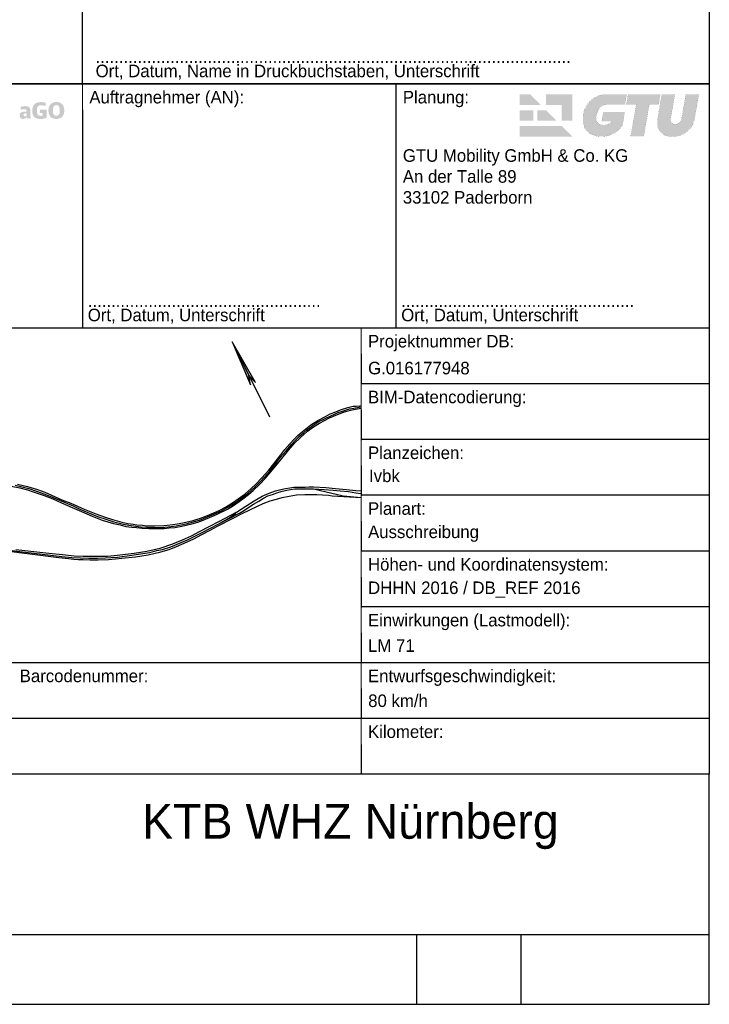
# Model space of a CAD drawing. Header units: metres. Extents: x -185 to -5, y 5 to 292.
# Tile 2 of 3: x -104 to -5, y 5 to 146. Entities that reach past the tile are written whole.
import ezdxf
from ezdxf.enums import TextEntityAlignment as Align

# ---------------------------------------------------------------- set-up
doc = ezdxf.new("R2010")
doc.units = ezdxf.units.M
doc.linetypes.add('STRICHLINIE', pattern=[19.05, 12.7, -6.35])
doc.layers.add('GTU_A_SF', color=7, linetype='Continuous')
doc.styles.add('K_Isocp', font='k_isocp.SHX')

msp = doc.modelspace()

# ---------------------------------------------------------------- hatches: boundary and pattern name
at = {"layer": 'GTU_A_SF', "linetype": 'Continuous'}
h = msp.add_hatch(color=256, dxfattribs=at)
edge = h.paths.add_edge_path(flags=0)
edge.add_line((-102.19, 133.16), (-102.19, 133.17))
edge.add_spline(control_points=[(-102.19, 133.17), (-102.19, 133.99), (-101.75, 134.39), (-100.96, 134.39), (-100.7, 134.39), (-100.51, 134.36), (-100.27, 134.29)], knot_values=[0, 0, 0, 0, 1, 1, 1, 2, 2, 2, 2], weights=[1, 1, 1, 1, 1, 1, 1], degree=3, periodic=0)
edge.add_line((-100.27, 134.29), (-100.27, 133.82))
edge.add_spline(control_points=[(-100.27, 133.82), (-100.5, 133.89), (-100.7, 133.93), (-100.93, 133.93), (-101.41, 133.93), (-101.53, 133.69), (-101.53, 133.17)], knot_values=[0, 0, 0, 0, 1, 1, 1, 2, 2, 2, 2], weights=[1, 1, 1, 1, 1, 1, 1], degree=3, periodic=0)
edge.add_line((-101.53, 133.17), (-101.53, 133.15))
edge.add_spline(control_points=[(-101.53, 133.15), (-101.53, 132.63), (-101.39, 132.42), (-100.97, 132.42), (-100.87, 132.42), (-100.81, 132.43), (-100.72, 132.46)], knot_values=[0, 0, 0, 0, 1, 1, 1, 2, 2, 2, 2], weights=[1, 1, 1, 1, 1, 1, 1], degree=3, periodic=0)
edge.add_line((-100.72, 132.46), (-100.72, 132.85))
edge.add_line((-100.72, 132.85), (-101.09, 132.85))
edge.add_line((-101.09, 132.85), (-101.09, 133.29))
edge.add_line((-101.09, 133.29), (-100.15, 133.29))
edge.add_line((-100.15, 133.29), (-100.15, 132.15))
edge.add_spline(control_points=[(-100.15, 132.15), (-100.44, 132.04), (-100.69, 131.98), (-100.99, 131.98), (-101.8, 131.98), (-102.19, 132.28), (-102.19, 133.16)], knot_values=[0, 0, 0, 0, 1, 1, 1, 2, 2, 2, 2], weights=[1, 1, 1, 1, 1, 1, 1], degree=3, periodic=0)
h = msp.add_hatch(color=256, dxfattribs=at)
edge = h.paths.add_edge_path(flags=0)
edge.add_line((-98.25, 133.18), (-98.25, 133.2))
edge.add_spline(control_points=[(-98.25, 133.2), (-98.25, 133.74), (-98.4, 133.96), (-98.73, 133.96), (-99.08, 133.96), (-99.22, 133.74), (-99.22, 133.19)], knot_values=[0, 0, 0, 0, 1, 1, 1, 2, 2, 2, 2], weights=[1, 1, 1, 1, 1, 1, 1], degree=3, periodic=0)
edge.add_line((-99.22, 133.19), (-99.22, 133.17))
edge.add_spline(control_points=[(-99.22, 133.17), (-99.22, 132.64), (-99.07, 132.43), (-98.73, 132.43), (-98.39, 132.43), (-98.25, 132.64), (-98.25, 133.18)], knot_values=[0, 0, 0, 0, 1, 1, 1, 2, 2, 2, 2], weights=[1, 1, 1, 1, 1, 1, 1], degree=3, periodic=0)
edge = h.paths.add_edge_path(flags=0)
edge.add_line((-99.87, 133.18), (-99.87, 133.2))
edge.add_spline(control_points=[(-99.87, 133.2), (-99.87, 133.95), (-99.44, 134.4), (-98.73, 134.4), (-98.02, 134.4), (-97.6, 133.94), (-97.6, 133.19)], knot_values=[0, 0, 0, 0, 1, 1, 1, 2, 2, 2, 2], weights=[1, 1, 1, 1, 1, 1, 1], degree=3, periodic=0)
edge.add_line((-97.6, 133.19), (-97.6, 133.18))
edge.add_spline(control_points=[(-97.6, 133.18), (-97.6, 132.43), (-98.02, 131.98), (-98.73, 131.98), (-99.46, 131.98), (-99.87, 132.43), (-99.87, 133.18)], knot_values=[0, 0, 0, 0, 1, 1, 1, 2, 2, 2, 2], weights=[1, 1, 1, 1, 1, 1, 1], degree=3, periodic=0)
msp.add_hatch(color=256, dxfattribs=at).paths.add_polyline_path([(-26.18, 135.5), (-28.45, 135.5), (-28.45, 133.99), (-26.18, 133.99), (-26.18, 131.72), (-24.66, 131.72), (-24.66, 135.5), (-26.18, 135.5)])
at = {"layer": 'GTU_A_SF', "linetype": 'Continuous', "true_color": 0x009fe3}
h = msp.add_hatch(color=142, dxfattribs=at)
edge = h.paths.add_edge_path()
edge.add_line((-11.76, 135.51), (-11.82, 135.51))
edge.add_line((-11.82, 135.51), (-12.09, 133.97))
edge.add_line((-12.09, 133.97), (-12.41, 132.12))
edge.add_spline(control_points=[(-12.41, 132.12), (-12.45, 131.91), (-12.47, 131.69), (-12.47, 131.48)], knot_values=[5, 5, 5, 5, 6, 6, 6, 6], degree=3, periodic=0)
edge.add_spline(control_points=[(-12.47, 131.48), (-12.47, 130.82), (-12.27, 130.32), (-11.88, 129.97)], knot_values=[4, 4, 4, 4, 5, 5, 5, 5], degree=3, periodic=0)
edge.add_spline(control_points=[(-11.88, 129.97), (-11.49, 129.62), (-10.96, 129.44), (-10.28, 129.44)], knot_values=[3, 3, 3, 3, 4, 4, 4, 4], degree=3, periodic=0)
edge.add_spline(control_points=[(-10.28, 129.44), (-9.77, 129.44), (-9.3, 129.55), (-8.85, 129.75)], knot_values=[2, 2, 2, 2, 3, 3, 3, 3], degree=3, periodic=0)
edge.add_spline(control_points=[(-8.85, 129.75), (-8.4, 129.95), (-8.02, 130.26), (-7.71, 130.66)], knot_values=[1, 1, 1, 1, 2, 2, 2, 2], degree=3, periodic=0)
edge.add_spline(control_points=[(-7.71, 130.66), (-7.4, 131.07), (-7.2, 131.55), (-7.1, 132.12)], knot_values=[0, 0, 0, 0, 1, 1, 1, 1], degree=3, periodic=0)
edge.add_line((-7.1, 132.12), (-6.5, 135.51))
edge.add_line((-6.5, 135.51), (-8.38, 135.51))
edge.add_line((-8.38, 135.51), (-8.97, 132.12))
edge.add_spline(control_points=[(-8.97, 132.12), (-9.02, 131.85), (-9.12, 131.63), (-9.28, 131.47)], knot_values=[4, 4, 4, 4, 5, 5, 5, 5], degree=3, periodic=0)
edge.add_spline(control_points=[(-9.28, 131.47), (-9.44, 131.31), (-9.66, 131.23), (-9.93, 131.23)], knot_values=[3, 3, 3, 3, 4, 4, 4, 4], degree=3, periodic=0)
edge.add_spline(control_points=[(-9.93, 131.23), (-10.15, 131.23), (-10.31, 131.28), (-10.41, 131.39)], knot_values=[2, 2, 2, 2, 3, 3, 3, 3], degree=3, periodic=0)
edge.add_spline(control_points=[(-10.41, 131.39), (-10.51, 131.5), (-10.56, 131.65), (-10.56, 131.84)], knot_values=[1, 1, 1, 1, 2, 2, 2, 2], degree=3, periodic=0)
edge.add_spline(control_points=[(-10.56, 131.84), (-10.56, 131.94), (-10.55, 132.03), (-10.54, 132.12)], knot_values=[0, 0, 0, 0, 1, 1, 1, 1], degree=3, periodic=0)
edge.add_line((-10.54, 132.12), (-9.94, 135.51))
edge.add_line((-9.94, 135.51), (-11.76, 135.51))
edge = h.paths.add_edge_path()
edge.add_line((-19.75, 134.02), (-17.12, 134.01))
edge.add_line((-17.12, 134.01), (-16.86, 135.51))
edge.add_line((-16.86, 135.51), (-19.53, 135.51))
edge.add_spline(control_points=[(-19.53, 135.51), (-20.15, 135.5), (-20.7, 135.44), (-21.21, 135.19)], knot_values=[7, 7, 7, 7, 8, 8, 8, 8], degree=3, periodic=0)
edge.add_spline(control_points=[(-21.21, 135.19), (-21.71, 134.93), (-22.13, 134.58), (-22.45, 134.14)], knot_values=[6, 6, 6, 6, 7, 7, 7, 7], degree=3, periodic=0)
edge.add_spline(control_points=[(-22.45, 134.14), (-22.78, 133.69), (-22.99, 133.17), (-23.09, 132.6)], knot_values=[5, 5, 5, 5, 6, 6, 6, 6], degree=3, periodic=0)
edge.add_spline(control_points=[(-23.09, 132.6), (-23.13, 132.38), (-23.15, 132.15), (-23.15, 131.92)], knot_values=[4, 4, 4, 4, 5, 5, 5, 5], degree=3, periodic=0)
edge.add_spline(control_points=[(-23.15, 131.92), (-23.15, 131.43), (-23.05, 131), (-22.85, 130.63)], knot_values=[3, 3, 3, 3, 4, 4, 4, 4], degree=3, periodic=0)
edge.add_spline(control_points=[(-22.85, 130.63), (-22.64, 130.26), (-22.35, 129.97), (-21.96, 129.76)], knot_values=[2, 2, 2, 2, 3, 3, 3, 3], degree=3, periodic=0)
edge.add_spline(control_points=[(-21.96, 129.76), (-21.57, 129.56), (-21.11, 129.46), (-20.57, 129.46)], knot_values=[1, 1, 1, 1, 2, 2, 2, 2], degree=3, periodic=0)
edge.add_spline(control_points=[(-20.57, 129.46), (-19.18, 129.46), (-18.14, 130), (-17.47, 131.09)], knot_values=[0, 0, 0, 0, 1, 1, 1, 1], degree=3, periodic=0)
edge.add_line((-17.47, 131.09), (-17.14, 132.97))
edge.add_line((-17.14, 132.97), (-20.2, 132.97))
edge.add_line((-20.2, 132.97), (-20.44, 131.64))
edge.add_line((-20.44, 131.64), (-18.94, 131.64))
edge.add_spline(control_points=[(-18.94, 131.64), (-19.26, 131.29), (-19.65, 131.11), (-20.08, 131.11)], knot_values=[4, 4, 4, 4, 5, 5, 5, 5], degree=3, periodic=0)
edge.add_spline(control_points=[(-20.08, 131.11), (-20.47, 131.11), (-20.76, 131.2), (-20.95, 131.36)], knot_values=[3, 3, 3, 3, 4, 4, 4, 4], degree=3, periodic=0)
edge.add_spline(control_points=[(-20.95, 131.36), (-21.13, 131.52), (-21.23, 131.77), (-21.23, 132.1)], knot_values=[2, 2, 2, 2, 3, 3, 3, 3], degree=3, periodic=0)
edge.add_spline(control_points=[(-21.23, 132.1), (-21.23, 132.22), (-21.21, 132.35), (-21.18, 132.51)], knot_values=[1, 1, 1, 1, 2, 2, 2, 2], degree=3, periodic=0)
edge.add_spline(control_points=[(-21.18, 132.51), (-21.11, 132.92), (-20.84, 134.02), (-19.75, 134.02)], knot_values=[0, 0, 0, 0, 1, 1, 1, 1], degree=3, periodic=0)
h.paths.add_polyline_path([(-16.64, 135.51), (-16.91, 134.01), (-15.5, 134.01), (-16.29, 129.5), (-14.41, 129.5), (-13.62, 134.01), (-12.3, 134.01), (-12.03, 135.51)])
at = {"layer": 'GTU_A_SF', "linetype": 'Continuous'}
h = msp.add_hatch(color=256, dxfattribs=at)
edge = h.paths.add_edge_path(flags=0)
edge.add_spline(control_points=[(-103.27, 132.34), (-103.18, 132.34), (-103.09, 132.37), (-103.02, 132.44)], knot_values=[0, 0, 0, 0, 1, 1, 1, 1], weights=[1, 1, 1, 1], degree=3, periodic=0)
edge.add_line((-103.02, 132.44), (-103.02, 132.78))
edge.add_spline(control_points=[(-103.02, 132.78), (-103.33, 132.77), (-103.45, 132.75), (-103.45, 132.54), (-103.45, 132.4), (-103.4, 132.34), (-103.27, 132.34)], knot_values=[0, 0, 0, 0, 1, 1, 1, 2, 2, 2, 2], weights=[1, 1, 1, 1, 1, 1, 1], degree=3, periodic=0)
edge = h.paths.add_edge_path(flags=0)
edge.add_spline(control_points=[(-102.99, 132.25), (-103.12, 132.07), (-103.29, 131.98), (-103.5, 131.98), (-103.81, 131.98), (-104, 132.16), (-104, 132.49), (-104, 132.98), (-103.58, 133.01), (-103.02, 133.03)], knot_values=[0, 0, 0, 0, 1, 1, 1, 2, 2, 2, 3, 3, 3, 3], weights=[1, 1, 1, 1, 1, 1, 1, 1, 1, 1], degree=3, periodic=0)
edge.add_line((-103.02, 133.03), (-103.02, 133.12))
edge.add_spline(control_points=[(-103.02, 133.12), (-103.02, 133.3), (-103.11, 133.37), (-103.27, 133.37), (-103.44, 133.37), (-103.63, 133.34), (-103.86, 133.3)], knot_values=[0, 0, 0, 0, 1, 1, 1, 2, 2, 2, 2], weights=[1, 1, 1, 1, 1, 1, 1], degree=3, periodic=0)
edge.add_line((-103.86, 133.3), (-103.86, 133.73))
edge.add_spline(control_points=[(-103.86, 133.73), (-103.62, 133.79), (-103.43, 133.81), (-103.21, 133.81), (-102.68, 133.81), (-102.46, 133.61), (-102.46, 133.14)], knot_values=[0, 0, 0, 0, 1, 1, 1, 2, 2, 2, 2], weights=[1, 1, 1, 1, 1, 1, 1], degree=3, periodic=0)
edge.add_line((-102.46, 133.14), (-102.46, 132.43))
edge.add_spline(control_points=[(-102.46, 132.43), (-102.46, 132.24), (-102.45, 132.18), (-102.39, 132.13)], knot_values=[0, 0, 0, 0, 1, 1, 1, 1], weights=[1, 1, 1, 1], degree=3, periodic=0)
edge.add_line((-102.39, 132.13), (-102.39, 132.04))
edge.add_line((-102.39, 132.04), (-102.93, 132.04))
edge.add_line((-102.93, 132.04), (-102.99, 132.25))
at = {"layer": 'GTU_A_SF'}
msp.add_hatch(color=256, dxfattribs=at).paths.add_polyline_path([(-70.87, 93.82), (-71.1, 95.19), (-70.15, 94.18), (-73.51, 100.03)])

# ---------------------------------------------------------------- linework, layer by layer
for p, q in [((-95, 137), (-95, 267)), ((-95, 137), (-95, 102)), ((-50, 137), (-50, 102)), ((-185, 102), (-5, 102)), ((-55, 102), (-55, 38)), ((-5, 94), (-55, 94)), ((-5, 86), (-55, 86)), ((-5, 78), (-55, 78)), ((-5, 70), (-55, 70)), ((-5, 62), (-55, 62)), ((-185, 54), (-5, 54)), ((-5, 46), (-185, 46)), ((-5, 38), (-185, 38)), ((-5, 5), (-5, 38)), ((-150, 15), (-5, 15)), ((-47, 5), (-47, 15)), ((-32, 5), (-32, 15)), ((-185, 5), (-5, 5))]:
    msp.add_line(p, q, dxfattribs=at)
at = {"layer": 'GTU_A_SF', "linetype": 'Continuous'}
msp.add_line((-95, 137), (-95, 136), dxfattribs=at)
at = {"layer": 'GTU_A_SF'}
for points in [[(-5, 137), (-185, 137), (-185, 274), (-5, 274)], [(-5, 38), (-185, 38), (-185, 137), (-5, 137)], [(-70.87, 93.82), (-71.1, 95.19), (-70.15, 94.18), (-73.51, 100.03)], [(-73.51, 100.03), (-70.87, 93.82), (-71.1, 95.19), (-70.15, 94.18)]]:
    msp.add_lwpolyline(points, close=True, dxfattribs=at)
at = {"layer": 'GTU_A_SF', "color": 142, "true_color": 0x009dd0, "const_width": 0.0101}
for points in [[(-16.87, 135.5), (-17.13, 134.01), (-19.8, 134.01, 0.180161), (-20.52, 133.77, 0.128258), (-20.99, 133.17, 0.102363), (-21.24, 131.99, 0.271444), (-20.82, 131.27, 0.344478), (-18.96, 131.64), (-20.44, 131.64), (-20.21, 132.97), (-17.15, 132.97), (-17.47, 131.09, -0.379015), (-22.02, 129.78, -0.195729), (-23.08, 131.16, -0.10749), (-23.04, 132.9, -0.123855), (-22.19, 134.45, -0.211594), (-19.82, 135.5), (-16.87, 135.5)], [(-11.82, 135.5), (-9.94, 135.5), (-10.55, 132.06, 0.12834), (-10.51, 131.55, 0.171286), (-10.34, 131.32, 0.071905), (-10.05, 131.22, 0.027342), (-9.82, 131.22, 0.127703), (-9.4, 131.36, 0.124155), (-9.11, 131.68, 0.07543), (-8.95, 132.14), (-8.37, 135.5), (-6.5, 135.5), (-7.11, 132.03, -0.096211), (-7.55, 130.88, -0.080614), (-8.15, 130.2, -0.082514), (-8.92, 129.72, -0.087528), (-10.01, 129.45, -0.046303), (-10.69, 129.46, -0.090944), (-11.44, 129.67, -0.120402), (-12.05, 130.14, -0.075553), (-12.34, 130.64, -0.080439), (-12.47, 131.2, -0.057509), (-12.44, 131.91), (-11.82, 135.5)]]:
    msp.add_lwpolyline(points, format="xyb", dxfattribs=at)
msp.add_lwpolyline([(-16.65, 135.5), (-12.04, 135.5), (-12.29, 134.01), (-13.63, 134.01), (-14.41, 129.5), (-16.29, 129.5), (-15.5, 134.01), (-16.91, 134.01), (-16.65, 135.5)], dxfattribs=at)
at = {"layer": 'GTU_A_SF', "flags": 128}
msp.add_lwpolyline([(-73.51, 100.03), (-68.14, 89.25)], dxfattribs=at)
at = {"layer": 'GTU_A_SF'}
for points in [[(-106.23, 79.5), (-103.99, 79.08), (-102.88, 78.8), (-102.06, 78.5), (-100.48, 77.96), (-99.23, 77.47), (-98.02, 76.93), (-96.48, 76.26), (-95.48, 75.83), (-93.58, 75.02), (-92.17, 74.45), (-91.34, 74.18), (-90.55, 73.97), (-89.59, 73.75), (-88.74, 73.54), (-87.88, 73.43), (-87.25, 73.37), (-86.41, 73.28), (-85.45, 73.23), (-84.27, 73.23), (-83.25, 73.25), (-82.54, 73.33), (-81.74, 73.4), (-80.71, 73.59), (-79.29, 73.93), (-78.41, 74.17), (-77.67, 74.42), (-76.77, 74.81), (-75.77, 75.23), (-74.19, 76), (-73.43, 76.44), (-72.47, 77.09), (-71.79, 77.63), (-71.14, 78.13), (-70.48, 78.69), (-69.55, 79.58), (-68.76, 80.42), (-67.97, 81.35), (-66.55, 83.06), (-65.37, 84.51), (-64.5, 85.53), (-63.73, 86.26), (-62.67, 87.21), (-61.81, 87.82), (-60.96, 88.36), (-59.54, 89.11), (-58.39, 89.58), (-57.53, 89.91), (-56.5, 90.21), (-55.8, 90.36), (-55, 90.48)], [(-104.66, 79.47), (-103.65, 79.23), (-102.69, 78.97), (-101.58, 78.58), (-100.38, 78.16), (-99.11, 77.62), (-97.47, 76.95), (-96.23, 76.43), (-95.37, 76.03), (-92.84, 74.96), (-91.64, 74.56), (-90.48, 74.21), (-89.09, 73.84), (-88.32, 73.71), (-87.32, 73.55), (-86.65, 73.48), (-85.8, 73.42), (-84.61, 73.41), (-83.62, 73.4), (-82.7, 73.48), (-81.53, 73.63), (-80.11, 73.92), (-78.21, 74.41), (-76.11, 75.29), (-75.03, 75.77), (-74.01, 76.35), (-73.05, 76.91), (-72.52, 77.31), (-71.84, 77.81), (-71.12, 78.39), (-70.31, 79.12), (-69.58, 79.83), (-68.87, 80.62), (-68.1, 81.48), (-67.34, 82.43), (-66.6, 83.4), (-65.75, 84.4), (-64.98, 85.3), (-64.43, 85.89), (-63.81, 86.5), (-63.27, 86.96), (-62.83, 87.33), (-62.27, 87.78), (-61.58, 88.23), (-61.05, 88.58), (-60.16, 89.02), (-59.34, 89.42), (-58.28, 89.89), (-57.54, 90.11), (-56.64, 90.38), (-56.03, 90.5), (-55.29, 90.63), (-55, 90.67)], [(-104.3, 79.62), (-102.89, 79.27), (-101.46, 78.83), (-100.38, 78.44), (-97.94, 77.35), (-96.66, 76.86), (-94.74, 76.01), (-93.07, 75.33), (-91.71, 74.86), (-90.7, 74.55), (-89.36, 74.15), (-88.48, 73.97), (-87.72, 73.85), (-87.2, 73.75), (-86.37, 73.73), (-85.73, 73.64), (-83.31, 73.65), (-82.82, 73.72), (-82.01, 73.81), (-81.38, 73.89), (-80.58, 74.05), (-79.12, 74.38), (-78.06, 74.73), (-77.3, 75), (-76.15, 75.49), (-75.29, 75.88), (-74.45, 76.32), (-73.31, 77.01), (-72.31, 77.71), (-71.69, 78.15), (-70.77, 78.97), (-70.09, 79.59), (-69.23, 80.5), (-68.23, 81.61), (-67.54, 82.53), (-66.52, 83.8), (-65.92, 84.57), (-65.21, 85.39), (-64.56, 86.09), (-64.05, 86.59), (-63.42, 87.13), (-62.22, 88.1), (-61.22, 88.75), (-60.12, 89.3), (-59.41, 89.67), (-58.62, 89.97), (-57.96, 90.27), (-56.9, 90.58), (-56.13, 90.76), (-55.72, 90.8), (-55.16, 90.85), (-55, 90.86)], [(-104.54, 70.25), (-99.8, 69.69), (-97.87, 69.49), (-96.17, 69.33), (-94.87, 69.28), (-92.33, 69.26), (-91.4, 69.28), (-90.42, 69.38), (-87.57, 69.71), (-85.77, 70.01), (-83.82, 70.42), (-82.01, 71.05), (-80.65, 71.6), (-79.35, 72.21), (-78.2, 72.8), (-76.82, 73.52), (-75.31, 74.31), (-72.88, 75.57), (-71.52, 76.45), (-70.34, 77.22), (-69.21, 77.87), (-68.17, 78.3), (-67.26, 78.65), (-66.5, 78.83), (-65.83, 78.99), (-65.21, 79.09), (-64.67, 79.16), (-63.85, 79.19), (-63.02, 79.19), (-62.45, 79.2), (-61.81, 79.2)], [(-61.81, 79.2), (-60.07, 79.1), (-58.65, 78.99), (-57.07, 78.83), (-55.76, 78.69), (-55.02, 78.62)], [(-112.01, 70.97), (-103.97, 69.93), (-97.94, 69.23), (-96.53, 69.1), (-95.28, 69.01), (-94.09, 68.99), (-92.84, 68.99), (-91.67, 69.02), (-90.85, 69.08), (-89.97, 69.14), (-87.9, 69.41), (-86.32, 69.64), (-85.3, 69.81), (-84.29, 70.06), (-83.48, 70.25), (-82.32, 70.63), (-79.9, 71.62), (-78.84, 72.12), (-77.72, 72.73), (-76.71, 73.24), (-75.42, 73.9), (-72.44, 75.44), (-71.71, 75.86), (-71.11, 76.29), (-70.45, 76.72), (-69.69, 77.14), (-69.02, 77.58), (-68.4, 77.9), (-67.73, 78.13), (-67.09, 78.37), (-66.34, 78.6), (-65.65, 78.75), (-65.11, 78.83), (-64.52, 78.91), (-64, 78.93), (-63.43, 78.93), (-62.76, 78.94), (-62.28, 78.93), (-61.81, 78.91), (-57.58, 77.92), (-55, 77.69)], [(-106.33, 70.06), (-98.4, 69.09), (-97, 68.93), (-96.25, 68.86), (-95.59, 68.8), (-94.9, 68.78), (-93.87, 68.76), (-92.72, 68.76), (-91.24, 68.8), (-90.25, 68.89), (-89.34, 68.97), (-87.38, 69.19), (-85.55, 69.48), (-83.72, 69.89), (-82.56, 70.24), (-81.48, 70.66), (-79.98, 71.31), (-78.98, 71.77), (-77.83, 72.37), (-76.67, 72.99), (-75.59, 73.55), (-73.43, 74.68), (-72.06, 75.37), (-69.85, 76.45), (-69.03, 76.81), (-68.06, 77.19), (-67.15, 77.45), (-66.31, 77.7), (-65.32, 77.89), (-64.28, 78.09), (-63.09, 78.12), (-62.14, 78.13), (-61.34, 78.12), (-60.51, 78.07), (-59.68, 78.01), (-59.13, 77.94), (-55, 77.69)], [(-61.8, 78.94), (-60.29, 78.85), (-58.98, 78.74), (-57.99, 78.66), (-56.78, 78.55), (-55.73, 78.36), (-55.02, 78.28)], [(-75.42, 73.9), (-73.85, 74.84), (-73.06, 75.36), (-72.88, 75.57)]]:
    msp.add_lwpolyline(points, dxfattribs=at)
at = {"layer": 'GTU_A_SF', "linetype": 'Continuous'}
for points in [[(-32.23, 135.5), (-32.23, 133.99), (-30.72, 135.5), (-29.2, 133.99)], [(-32.23, 133.23), (-32.23, 131.72), (-30.25, 133.23), (-30.25, 131.72)], [(-29.68, 131.72), (-26.93, 131.72), (-29.68, 133.23), (-28.45, 133.23)], [(-32.23, 130.96), (-32.23, 129.45), (-26.18, 130.96), (-24.66, 129.45)]]:
    msp.add_solid(points, dxfattribs=at)

# ---------------------------------------------------------------- texts
at = {"layer": 'GTU_A_SF', "style": 'K_Isocp'}
for s, p in [('Ort, Datum, Name in Druckbuchstaben, Unterschrift', (-93.1, 137.96)), ('......................................................................................................', (-93.1, 140)), ('GTU Mobility GmbH & Co. KG', (-49, 125.83)), ('An der Talle 89', (-49, 122.83)), ('33102 Paderborn', (-49, 119.83)), ('Ort, Datum, Unterschrift', (-94.23, 102.96)), ('..................................................', (-94.23, 105)), ('Ort, Datum, Unterschrift', (-49.23, 102.96)), ('..................................................', (-49.23, 105))]:
    msp.add_text(s, height=1.8, dxfattribs=at).set_placement(p)
msp.add_text('KTB WHZ Nürnberg', height=5, dxfattribs=at).set_placement((-56.53, 28.75), align=Align.CENTER)
at = {"layer": 'GTU_A_SF', "linetype": 'STRICHLINIE', "insert": (-53.99, 95.32), "char_height": 1.8, "attachment_point": 7, "style": 'K_Isocp'}
msp.add_mtext('G.016177948', dxfattribs=at)
at = {"layer": 'GTU_A_SF', "insert": (-53.85, 80.78), "char_height": 1.8, "attachment_point": 4, "style": 'K_Isocp'}
msp.add_mtext('Ivbk', dxfattribs=at)
at = {"layer": 'GTU_A_SF', "color": 7, "char_height": 1.8, "attachment_point": 7, "style": 'K_Isocp'}
for s, insert in [('\\C256;Ausschreibung', (-53.99, 71.32)), ('\\C256;DHHN 2016 / DB_REF 2016', (-53.99, 63.32))]:
    msp.add_mtext(s, dxfattribs=dict(at, insert=insert))

# ---------------------------------------------------------------- next in the draw order: texts
at = {"layer": 'GTU_A_SF', "char_height": 1.8, "attachment_point": 1, "style": 'K_Isocp', "bg_fill": 2}
for s, insert in [('Auftragnehmer (AN):', (-94, 136)), ('Planung:', (-49, 136)), ('Projektnummer DB:', (-54, 101)), ('BIM-Datencodierung:', (-54, 93)), ('Planzeichen:', (-54, 85)), ('Planart:', (-54, 77)), ('Höhen- und Koordinatensystem:', (-54, 69)), ('Einwirkungen (Lastmodell):', (-54, 61)), ('Barcodenummer:', (-104, 53)), ('Entwurfsgeschwindigkeit:', (-54, 53)), ('Kilometer:', (-54, 45))]:
    msp.add_mtext(s, dxfattribs=dict(at, insert=insert))

# ---------------------------------------------------------------- next in the draw order: texts
at = {"layer": 'GTU_A_SF', "color": 7, "char_height": 1.8, "attachment_point": 7, "style": 'K_Isocp'}
for s, insert in [('LM 71', (-53.99, 55.55)), ('80 km/h', (-53.97, 47.61))]:
    msp.add_mtext(s, dxfattribs=dict(at, insert=insert))

doc.saveas('drawing.dxf')
